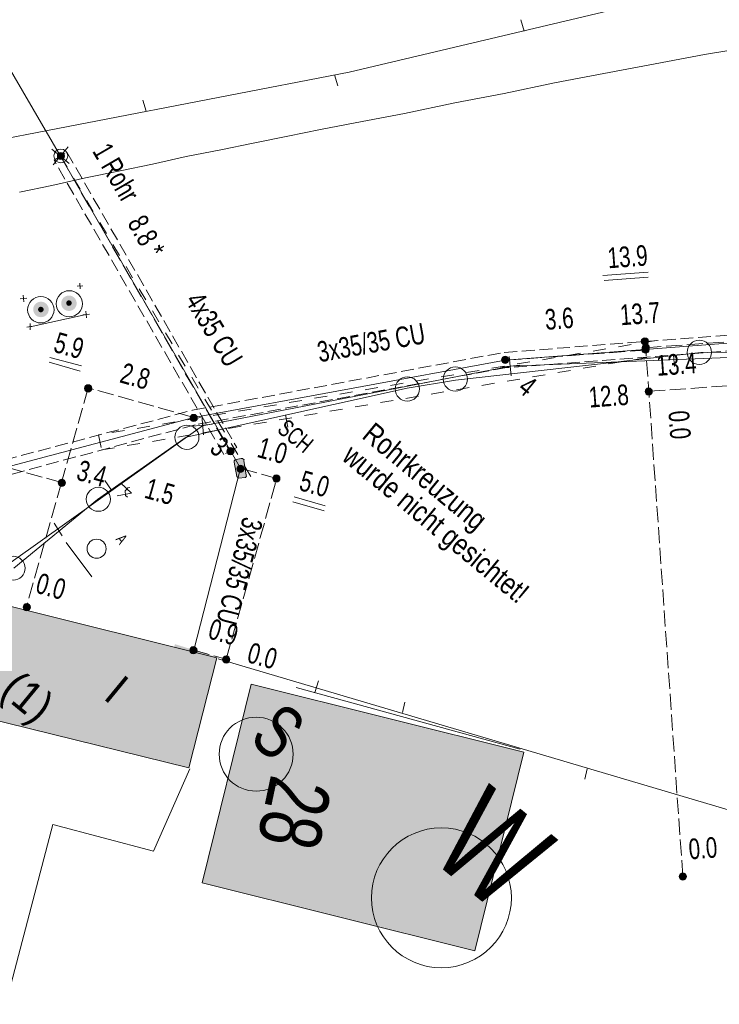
# Model space of a CAD drawing. Header units: metres. Extents: x -740 to 758, y -633 to 854.
# Tile 76 of 256: x -462 to -444, y -14 to 12. Entities that reach past the tile are written whole.
import ezdxf

# ---------------------------------------------------------------- set-up
doc = ezdxf.new("R2010")
doc.units = ezdxf.units.M
doc.header["$MEASUREMENT"] = 0
for name, pattern in [('333_125', [0.4576, 0.3328, -0.1248]), ('333_333', [0.6656, 0.3328, -0.3328]), ('416_125', [0.5408, 0.416, -0.1248])]:
    doc.linetypes.add(name, pattern=pattern)
for name, color, linetype in [('Grundkarte.LOVION', 7, 'Continuous'), ('Grundkarte_Text.LOVION', 7, 'Continuous'), ('Strom.LOVION', 7, 'Continuous'), ('StromBemass.LOVION', 7, 'Continuous'), ('Telko.LOVION', 7, 'Continuous'), ('Wasser.LOVION', 7, 'Continuous')]:
    doc.layers.add(name, color=color, linetype=linetype)
doc.styles.add('ERSTELLTER_STIL_1', font='arial.ttf')

msp = doc.modelspace()

# ---------------------------------------------------------------- hatches: boundary and pattern name
at = {"layer": 'Grundkarte.LOVION', "linetype": 'Continuous', "lineweight": 18}
for points in [[(-463.189, -6.391), (-457.859, -7.702), (-457.133, -4.853), (-462.495, -3.515)], [(-450.45, -12.446), (-449.18, -7.297), (-456.239, -5.534), (-457.509, -10.683)]]:
    msp.add_hatch(color=254, dxfattribs=at).paths.add_polyline_path(points)
at = {"layer": 'Strom.LOVION', "linetype": 'Continuous', "lineweight": 18}
for points in [[(-461.531, 4.043), (-461.516, 4.063), (-461.504, 4.085), (-461.495, 4.109), (-461.489, 4.133), (-461.486, 4.158), (-461.486, 4.183), (-461.489, 4.208), (-461.495, 4.232), (-461.505, 4.256), (-461.517, 4.278), (-461.532, 4.298), (-461.549, 4.316), (-461.568, 4.332), (-461.59, 4.346), (-461.612, 4.357), (-461.636, 4.364), (-461.661, 4.369), (-461.686, 4.37), (-461.711, 4.369), (-461.736, 4.364), (-461.76, 4.356), (-461.783, 4.345), (-461.804, 4.332), (-461.823, 4.316), (-461.841, 4.297), (-461.855, 4.277), (-461.867, 4.255), (-461.877, 4.231), (-461.883, 4.207), (-461.886, 4.182), (-461.886, 4.157), (-461.882, 4.132), (-461.876, 4.107), (-461.867, 4.084), (-461.855, 4.062), (-461.84, 4.042), (-461.822, 4.023), (-461.803, 4.007), (-461.782, 3.994), (-461.759, 3.983), (-461.735, 3.976), (-461.71, 3.971), (-461.685, 3.969), (-461.66, 3.971), (-461.635, 3.976), (-461.611, 3.984), (-461.588, 3.994), (-461.567, 4.008), (-461.548, 4.024)], [(-461.531, 4.043), (-461.516, 4.063), (-461.504, 4.085), (-461.495, 4.109), (-461.489, 4.133), (-461.486, 4.158), (-461.486, 4.183), (-461.489, 4.208), (-461.495, 4.232), (-461.505, 4.256), (-461.517, 4.278), (-461.532, 4.298), (-461.549, 4.316), (-461.568, 4.332), (-461.59, 4.346), (-461.612, 4.357), (-461.636, 4.364), (-461.661, 4.369), (-461.686, 4.37), (-461.711, 4.369), (-461.736, 4.364), (-461.76, 4.356), (-461.783, 4.345), (-461.804, 4.332), (-461.823, 4.316), (-461.841, 4.297), (-461.855, 4.277), (-461.867, 4.255), (-461.877, 4.231), (-461.883, 4.207), (-461.886, 4.182), (-461.886, 4.157), (-461.882, 4.132), (-461.876, 4.107), (-461.867, 4.084), (-461.855, 4.062), (-461.84, 4.042), (-461.822, 4.023), (-461.803, 4.007), (-461.782, 3.994), (-461.759, 3.983), (-461.735, 3.976), (-461.71, 3.971), (-461.685, 3.969), (-461.66, 3.971), (-461.635, 3.976), (-461.611, 3.984), (-461.588, 3.994), (-461.567, 4.008), (-461.548, 4.024)], [(-460.808, 4.203), (-460.793, 4.224), (-460.781, 4.246), (-460.772, 4.269), (-460.766, 4.293), (-460.763, 4.318), (-460.763, 4.343), (-460.766, 4.368), (-460.772, 4.392), (-460.782, 4.416), (-460.794, 4.438), (-460.809, 4.458), (-460.826, 4.476), (-460.845, 4.492), (-460.866, 4.505), (-460.889, 4.516), (-460.913, 4.524), (-460.938, 4.528), (-460.963, 4.53), (-460.988, 4.528), (-461.012, 4.523), (-461.036, 4.515), (-461.059, 4.505), (-461.08, 4.491), (-461.099, 4.475), (-461.116, 4.457), (-461.131, 4.437), (-461.143, 4.415), (-461.152, 4.391), (-461.158, 4.367), (-461.161, 4.342), (-461.161, 4.317), (-461.158, 4.292), (-461.152, 4.268), (-461.142, 4.245), (-461.13, 4.223), (-461.115, 4.202), (-461.098, 4.184), (-461.079, 4.168), (-461.058, 4.155), (-461.035, 4.144), (-461.011, 4.137), (-460.986, 4.132), (-460.961, 4.13), (-460.936, 4.132), (-460.912, 4.137), (-460.888, 4.145), (-460.865, 4.155), (-460.844, 4.169), (-460.825, 4.185)], [(-460.905, 4.289), (-460.9, 4.296), (-460.896, 4.304), (-460.893, 4.312), (-460.89, 4.321), (-460.889, 4.33), (-460.889, 4.339), (-460.891, 4.348), (-460.893, 4.356), (-460.896, 4.364), (-460.9, 4.372), (-460.906, 4.379), (-460.912, 4.386), (-460.919, 4.392), (-460.926, 4.396), (-460.934, 4.4), (-460.943, 4.403), (-460.952, 4.404), (-460.96, 4.405), (-460.969, 4.404), (-460.978, 4.403), (-460.986, 4.4), (-460.995, 4.396), (-461.002, 4.391), (-461.009, 4.386), (-461.015, 4.379), (-461.02, 4.372), (-461.024, 4.364), (-461.028, 4.356), (-461.03, 4.347), (-461.031, 4.338), (-461.031, 4.329), (-461.03, 4.321), (-461.028, 4.312), (-461.024, 4.304), (-461.02, 4.296), (-461.015, 4.289), (-461.009, 4.282), (-461.002, 4.277), (-460.994, 4.272), (-460.986, 4.268), (-460.978, 4.265), (-460.969, 4.264), (-460.96, 4.263), (-460.951, 4.264), (-460.942, 4.265), (-460.934, 4.268), (-460.926, 4.272), (-460.918, 4.277), (-460.911, 4.283)], [(-461.633, 4.122), (-461.628, 4.13), (-461.623, 4.138), (-461.62, 4.146), (-461.618, 4.155), (-461.617, 4.163), (-461.617, 4.172), (-461.618, 4.181), (-461.62, 4.19), (-461.623, 4.198), (-461.628, 4.206), (-461.633, 4.213), (-461.639, 4.22), (-461.646, 4.225), (-461.654, 4.23), (-461.662, 4.234), (-461.67, 4.237), (-461.679, 4.238), (-461.688, 4.239), (-461.697, 4.238), (-461.706, 4.237), (-461.714, 4.234), (-461.722, 4.23), (-461.73, 4.225), (-461.737, 4.219), (-461.743, 4.213), (-461.748, 4.206), (-461.752, 4.198), (-461.756, 4.189), (-461.758, 4.181), (-461.759, 4.172), (-461.759, 4.163), (-461.758, 4.154), (-461.756, 4.145), (-461.752, 4.137), (-461.748, 4.129), (-461.743, 4.122), (-461.736, 4.116), (-461.73, 4.11), (-461.722, 4.105), (-461.714, 4.101), (-461.705, 4.099), (-461.697, 4.097), (-461.688, 4.096), (-461.679, 4.097), (-461.67, 4.099), (-461.661, 4.102), (-461.653, 4.105), (-461.646, 4.11), (-461.639, 4.116)], [(-461.633, 4.122), (-461.628, 4.13), (-461.623, 4.138), (-461.62, 4.146), (-461.618, 4.155), (-461.617, 4.163), (-461.617, 4.172), (-461.618, 4.181), (-461.62, 4.19), (-461.623, 4.198), (-461.628, 4.206), (-461.633, 4.213), (-461.639, 4.22), (-461.646, 4.225), (-461.654, 4.23), (-461.662, 4.234), (-461.67, 4.237), (-461.679, 4.238), (-461.688, 4.239), (-461.697, 4.238), (-461.706, 4.237), (-461.714, 4.234), (-461.722, 4.23), (-461.73, 4.225), (-461.737, 4.219), (-461.743, 4.213), (-461.748, 4.206), (-461.752, 4.198), (-461.756, 4.189), (-461.758, 4.181), (-461.759, 4.172), (-461.759, 4.163), (-461.758, 4.154), (-461.756, 4.145), (-461.752, 4.137), (-461.748, 4.129), (-461.743, 4.122), (-461.736, 4.116), (-461.73, 4.11), (-461.722, 4.105), (-461.714, 4.101), (-461.705, 4.099), (-461.697, 4.097), (-461.688, 4.096), (-461.679, 4.097), (-461.67, 4.099), (-461.661, 4.102), (-461.653, 4.105), (-461.646, 4.11), (-461.639, 4.116)]]:
    msp.add_hatch(color=150, dxfattribs=at).paths.add_polyline_path(points)
at = {"layer": 'Strom.LOVION', "linetype": 'Continuous', "lineweight": 13}
for points in [[(-456.369, -0.123), (-456.435, 0.254), (-456.422, 0.271), (-456.47, 0.31), (-456.499, 0.307), (-456.63, 0.28), (-456.659, 0.277), (-456.685, 0.245), (-456.682, 0.215), (-456.616, -0.162), (-456.568, -0.202), (-456.392, -0.185), (-456.366, -0.153)], [(-457.21, -4.816), (-458.216, -4.501), (-458.284, -4.714), (-457.291, -5.046)]]:
    msp.add_hatch(color=7, dxfattribs=at).paths.add_polyline_path(points)
at = {"layer": 'StromBemass.LOVION', "linetype": 'Continuous', "lineweight": 13}
for points in [[(-461.098, 8.086), (-461.092, 8.095), (-461.086, 8.105), (-461.082, 8.116), (-461.079, 8.127), (-461.078, 8.139), (-461.078, 8.15), (-461.079, 8.162), (-461.082, 8.173), (-461.086, 8.184), (-461.092, 8.194), (-461.099, 8.203), (-461.107, 8.212), (-461.116, 8.219), (-461.125, 8.225), (-461.136, 8.23), (-461.147, 8.234), (-461.158, 8.236), (-461.17, 8.236), (-461.181, 8.236), (-461.193, 8.233), (-461.204, 8.23), (-461.214, 8.225), (-461.224, 8.219), (-461.233, 8.211), (-461.241, 8.203), (-461.247, 8.193), (-461.253, 8.183), (-461.257, 8.173), (-461.26, 8.161), (-461.261, 8.15), (-461.261, 8.138), (-461.26, 8.127), (-461.257, 8.116), (-461.253, 8.105), (-461.247, 8.095), (-461.24, 8.085), (-461.232, 8.077), (-461.223, 8.07), (-461.214, 8.064), (-461.203, 8.059), (-461.192, 8.055), (-461.181, 8.053), (-461.169, 8.052), (-461.158, 8.053), (-461.146, 8.055), (-461.135, 8.059), (-461.125, 8.064), (-461.115, 8.07), (-461.106, 8.077)], [(-461.13, 8.101), (-461.125, 8.107), (-461.121, 8.114), (-461.118, 8.121), (-461.116, 8.129), (-461.115, 8.137), (-461.115, 8.144), (-461.116, 8.152), (-461.118, 8.16), (-461.121, 8.167), (-461.125, 8.174), (-461.13, 8.18), (-461.135, 8.186), (-461.141, 8.191), (-461.148, 8.195), (-461.155, 8.198), (-461.162, 8.201), (-461.17, 8.202), (-461.178, 8.203), (-461.186, 8.202), (-461.194, 8.201), (-461.201, 8.198), (-461.208, 8.195), (-461.215, 8.191), (-461.221, 8.186), (-461.226, 8.18), (-461.231, 8.174), (-461.234, 8.167), (-461.237, 8.159), (-461.239, 8.152), (-461.24, 8.144), (-461.24, 8.136), (-461.239, 8.128), (-461.237, 8.121), (-461.234, 8.113), (-461.23, 8.107), (-461.226, 8.1), (-461.22, 8.095), (-461.214, 8.09), (-461.208, 8.085), (-461.201, 8.082), (-461.193, 8.08), (-461.185, 8.078), (-461.178, 8.078), (-461.17, 8.078), (-461.162, 8.08), (-461.155, 8.082), (-461.148, 8.086), (-461.141, 8.09), (-461.135, 8.095)], [(-445.974, 3.282), (-445.967, 3.292), (-445.961, 3.302), (-445.957, 3.313), (-445.954, 3.325), (-445.953, 3.337), (-445.953, 3.349), (-445.954, 3.36), (-445.957, 3.372), (-445.962, 3.383), (-445.967, 3.393), (-445.975, 3.403), (-445.983, 3.412), (-445.992, 3.419), (-446.002, 3.426), (-446.013, 3.431), (-446.024, 3.434), (-446.036, 3.437), (-446.048, 3.437), (-446.06, 3.437), (-446.072, 3.434), (-446.083, 3.431), (-446.094, 3.425), (-446.104, 3.419), (-446.113, 3.411), (-446.121, 3.403), (-446.128, 3.393), (-446.134, 3.382), (-446.138, 3.371), (-446.141, 3.36), (-446.143, 3.348), (-446.143, 3.336), (-446.141, 3.324), (-446.138, 3.313), (-446.134, 3.301), (-446.128, 3.291), (-446.121, 3.281), (-446.112, 3.273), (-446.103, 3.265), (-446.093, 3.259), (-446.082, 3.254), (-446.071, 3.25), (-446.059, 3.248), (-446.047, 3.247), (-446.035, 3.248), (-446.024, 3.25), (-446.012, 3.254), (-446.002, 3.259), (-445.991, 3.265), (-445.982, 3.273)], [(-445.961, 3.069), (-445.955, 3.079), (-445.949, 3.089), (-445.945, 3.1), (-445.942, 3.111), (-445.94, 3.123), (-445.94, 3.135), (-445.942, 3.146), (-445.945, 3.158), (-445.949, 3.168), (-445.955, 3.179), (-445.962, 3.188), (-445.97, 3.197), (-445.979, 3.204), (-445.989, 3.21), (-445.999, 3.215), (-446.01, 3.219), (-446.022, 3.221), (-446.034, 3.222), (-446.045, 3.221), (-446.057, 3.219), (-446.068, 3.215), (-446.078, 3.21), (-446.088, 3.204), (-446.097, 3.196), (-446.105, 3.188), (-446.112, 3.178), (-446.118, 3.168), (-446.122, 3.157), (-446.125, 3.146), (-446.126, 3.134), (-446.126, 3.122), (-446.125, 3.111), (-446.122, 3.099), (-446.117, 3.089), (-446.112, 3.078), (-446.105, 3.069), (-446.097, 3.06), (-446.088, 3.053), (-446.078, 3.047), (-446.067, 3.042), (-446.056, 3.038), (-446.045, 3.036), (-446.033, 3.035), (-446.021, 3.036), (-446.01, 3.038), (-445.999, 3.042), (-445.988, 3.047), (-445.978, 3.053), (-445.969, 3.061)], [(-445.957, 3.125), (-445.95, 3.135), (-445.944, 3.145), (-445.94, 3.156), (-445.937, 3.167), (-445.936, 3.179), (-445.936, 3.191), (-445.937, 3.202), (-445.94, 3.214), (-445.945, 3.225), (-445.95, 3.235), (-445.957, 3.244), (-445.965, 3.253), (-445.974, 3.26), (-445.984, 3.267), (-445.995, 3.272), (-446.006, 3.275), (-446.018, 3.277), (-446.029, 3.278), (-446.041, 3.277), (-446.053, 3.275), (-446.064, 3.271), (-446.074, 3.266), (-446.084, 3.26), (-446.093, 3.253), (-446.101, 3.244), (-446.108, 3.234), (-446.114, 3.224), (-446.118, 3.213), (-446.121, 3.202), (-446.122, 3.19), (-446.122, 3.178), (-446.121, 3.167), (-446.118, 3.155), (-446.114, 3.144), (-446.108, 3.134), (-446.101, 3.125), (-446.093, 3.116), (-446.084, 3.109), (-446.074, 3.102), (-446.063, 3.097), (-446.052, 3.094), (-446.041, 3.092), (-446.029, 3.091), (-446.017, 3.092), (-446.006, 3.094), (-445.994, 3.098), (-445.984, 3.103), (-445.974, 3.109), (-445.965, 3.117)], [(-449.593, 2.805), (-449.586, 2.815), (-449.58, 2.825), (-449.576, 2.836), (-449.573, 2.848), (-449.572, 2.86), (-449.572, 2.872), (-449.573, 2.883), (-449.576, 2.895), (-449.581, 2.906), (-449.586, 2.916), (-449.593, 2.926), (-449.602, 2.935), (-449.611, 2.942), (-449.621, 2.949), (-449.632, 2.954), (-449.643, 2.957), (-449.655, 2.96), (-449.667, 2.96), (-449.679, 2.96), (-449.69, 2.957), (-449.702, 2.954), (-449.712, 2.948), (-449.723, 2.942), (-449.732, 2.934), (-449.74, 2.926), (-449.747, 2.916), (-449.753, 2.905), (-449.757, 2.894), (-449.76, 2.883), (-449.761, 2.871), (-449.761, 2.859), (-449.76, 2.847), (-449.757, 2.836), (-449.752, 2.825), (-449.746, 2.814), (-449.739, 2.805), (-449.731, 2.796), (-449.722, 2.788), (-449.712, 2.782), (-449.701, 2.777), (-449.69, 2.773), (-449.678, 2.771), (-449.666, 2.77), (-449.654, 2.771), (-449.643, 2.773), (-449.631, 2.777), (-449.62, 2.782), (-449.61, 2.789), (-449.601, 2.796)], [(-460.389, 2.064), (-460.382, 2.074), (-460.376, 2.085), (-460.372, 2.096), (-460.369, 2.107), (-460.368, 2.119), (-460.368, 2.131), (-460.369, 2.143), (-460.372, 2.155), (-460.377, 2.166), (-460.382, 2.176), (-460.389, 2.186), (-460.398, 2.195), (-460.407, 2.202), (-460.417, 2.209), (-460.428, 2.214), (-460.439, 2.217), (-460.451, 2.22), (-460.463, 2.22), (-460.475, 2.22), (-460.487, 2.217), (-460.498, 2.214), (-460.509, 2.208), (-460.519, 2.202), (-460.528, 2.194), (-460.536, 2.186), (-460.543, 2.176), (-460.549, 2.165), (-460.553, 2.154), (-460.556, 2.143), (-460.558, 2.131), (-460.558, 2.119), (-460.556, 2.107), (-460.553, 2.095), (-460.549, 2.084), (-460.543, 2.074), (-460.536, 2.064), (-460.528, 2.055), (-460.519, 2.048), (-460.508, 2.041), (-460.498, 2.036), (-460.486, 2.033), (-460.474, 2.03), (-460.462, 2.03), (-460.45, 2.03), (-460.439, 2.033), (-460.427, 2.036), (-460.416, 2.042), (-460.406, 2.048), (-460.397, 2.056)], [(-460.389, 2.064), (-460.382, 2.074), (-460.376, 2.085), (-460.372, 2.096), (-460.369, 2.107), (-460.368, 2.119), (-460.368, 2.131), (-460.369, 2.143), (-460.372, 2.155), (-460.377, 2.166), (-460.382, 2.176), (-460.389, 2.186), (-460.398, 2.195), (-460.407, 2.202), (-460.417, 2.209), (-460.428, 2.214), (-460.439, 2.217), (-460.451, 2.22), (-460.463, 2.22), (-460.475, 2.22), (-460.487, 2.217), (-460.498, 2.214), (-460.509, 2.208), (-460.519, 2.202), (-460.528, 2.194), (-460.536, 2.186), (-460.543, 2.176), (-460.549, 2.165), (-460.553, 2.154), (-460.556, 2.143), (-460.558, 2.131), (-460.558, 2.119), (-460.556, 2.107), (-460.553, 2.095), (-460.549, 2.084), (-460.543, 2.074), (-460.536, 2.064), (-460.528, 2.055), (-460.519, 2.048), (-460.508, 2.041), (-460.498, 2.036), (-460.486, 2.033), (-460.474, 2.03), (-460.462, 2.03), (-460.45, 2.03), (-460.439, 2.033), (-460.427, 2.036), (-460.416, 2.042), (-460.406, 2.048), (-460.397, 2.056)], [(-445.878, 1.982), (-445.871, 1.992), (-445.866, 2.002), (-445.861, 2.013), (-445.858, 2.025), (-445.857, 2.036), (-445.857, 2.048), (-445.858, 2.06), (-445.861, 2.071), (-445.866, 2.082), (-445.872, 2.092), (-445.878, 2.102), (-445.887, 2.111), (-445.896, 2.118), (-445.906, 2.124), (-445.916, 2.129), (-445.928, 2.133), (-445.939, 2.135), (-445.951, 2.136), (-445.963, 2.135), (-445.974, 2.133), (-445.985, 2.129), (-445.996, 2.124), (-446.006, 2.118), (-446.015, 2.11), (-446.023, 2.101), (-446.03, 2.092), (-446.036, 2.082), (-446.04, 2.071), (-446.043, 2.059), (-446.044, 2.047), (-446.044, 2.036), (-446.043, 2.024), (-446.04, 2.013), (-446.035, 2.002), (-446.03, 1.991), (-446.023, 1.982), (-446.015, 1.973), (-446.006, 1.966), (-445.996, 1.959), (-445.985, 1.955), (-445.974, 1.951), (-445.962, 1.949), (-445.95, 1.948), (-445.939, 1.949), (-445.927, 1.951), (-445.916, 1.955), (-445.905, 1.96), (-445.895, 1.966), (-445.886, 1.974)], [(-457.659, 1.298), (-457.652, 1.308), (-457.646, 1.318), (-457.642, 1.329), (-457.639, 1.341), (-457.638, 1.352), (-457.638, 1.364), (-457.639, 1.376), (-457.642, 1.387), (-457.647, 1.398), (-457.652, 1.408), (-457.659, 1.418), (-457.667, 1.426), (-457.677, 1.434), (-457.686, 1.44), (-457.697, 1.445), (-457.708, 1.449), (-457.72, 1.451), (-457.732, 1.452), (-457.743, 1.451), (-457.755, 1.449), (-457.766, 1.445), (-457.777, 1.44), (-457.787, 1.434), (-457.796, 1.426), (-457.804, 1.417), (-457.811, 1.408), (-457.816, 1.398), (-457.821, 1.387), (-457.823, 1.375), (-457.825, 1.364), (-457.825, 1.352), (-457.823, 1.34), (-457.82, 1.329), (-457.816, 1.318), (-457.81, 1.307), (-457.803, 1.298), (-457.795, 1.289), (-457.786, 1.282), (-457.776, 1.276), (-457.766, 1.271), (-457.754, 1.267), (-457.743, 1.265), (-457.731, 1.264), (-457.719, 1.265), (-457.708, 1.267), (-457.697, 1.271), (-457.686, 1.276), (-457.676, 1.282), (-457.667, 1.29)], [(-456.708, 0.437), (-456.701, 0.447), (-456.695, 0.457), (-456.691, 0.468), (-456.688, 0.48), (-456.686, 0.492), (-456.686, 0.504), (-456.688, 0.515), (-456.691, 0.527), (-456.695, 0.538), (-456.701, 0.548), (-456.708, 0.558), (-456.716, 0.567), (-456.726, 0.574), (-456.736, 0.581), (-456.747, 0.586), (-456.758, 0.589), (-456.77, 0.592), (-456.781, 0.592), (-456.793, 0.591), (-456.805, 0.589), (-456.816, 0.586), (-456.827, 0.58), (-456.837, 0.574), (-456.846, 0.566), (-456.854, 0.558), (-456.861, 0.548), (-456.867, 0.538), (-456.872, 0.526), (-456.874, 0.515), (-456.876, 0.503), (-456.876, 0.491), (-456.874, 0.479), (-456.871, 0.468), (-456.867, 0.457), (-456.861, 0.446), (-456.854, 0.437), (-456.846, 0.428), (-456.837, 0.42), (-456.827, 0.414), (-456.816, 0.409), (-456.804, 0.405), (-456.793, 0.403), (-456.781, 0.402), (-456.769, 0.403), (-456.757, 0.406), (-456.746, 0.409), (-456.735, 0.414), (-456.725, 0.421), (-456.716, 0.428)], [(-456.732, 0.448), (-456.728, 0.454), (-456.724, 0.461), (-456.721, 0.469), (-456.719, 0.476), (-456.718, 0.484), (-456.718, 0.492), (-456.719, 0.5), (-456.721, 0.507), (-456.724, 0.515), (-456.728, 0.522), (-456.732, 0.528), (-456.738, 0.534), (-456.744, 0.539), (-456.751, 0.543), (-456.758, 0.546), (-456.765, 0.549), (-456.773, 0.55), (-456.781, 0.551), (-456.789, 0.55), (-456.796, 0.549), (-456.804, 0.546), (-456.811, 0.543), (-456.818, 0.538), (-456.824, 0.533), (-456.829, 0.528), (-456.834, 0.521), (-456.838, 0.514), (-456.84, 0.507), (-456.842, 0.499), (-456.843, 0.492), (-456.843, 0.484), (-456.842, 0.476), (-456.84, 0.468), (-456.837, 0.461), (-456.834, 0.454), (-456.829, 0.448), (-456.823, 0.442), (-456.817, 0.437), (-456.811, 0.433), (-456.804, 0.429), (-456.796, 0.427), (-456.788, 0.426), (-456.78, 0.425), (-456.773, 0.426), (-456.765, 0.427), (-456.757, 0.43), (-456.75, 0.433), (-456.744, 0.437), (-456.738, 0.442)], [(-456.448, -0.019), (-456.441, -0.01), (-456.436, 0), (-456.432, 0.011), (-456.429, 0.023), (-456.427, 0.034), (-456.427, 0.046), (-456.429, 0.057), (-456.432, 0.069), (-456.436, 0.08), (-456.442, 0.09), (-456.449, 0.099), (-456.457, 0.108), (-456.466, 0.115), (-456.476, 0.121), (-456.486, 0.126), (-456.497, 0.13), (-456.509, 0.132), (-456.52, 0.133), (-456.532, 0.132), (-456.543, 0.13), (-456.555, 0.126), (-456.565, 0.121), (-456.575, 0.115), (-456.584, 0.107), (-456.592, 0.099), (-456.599, 0.089), (-456.604, 0.079), (-456.609, 0.068), (-456.611, 0.057), (-456.613, 0.045), (-456.613, 0.034), (-456.611, 0.022), (-456.608, 0.011), (-456.604, 0), (-456.598, -0.01), (-456.592, -0.02), (-456.583, -0.028), (-456.574, -0.036), (-456.565, -0.042), (-456.554, -0.047), (-456.543, -0.05), (-456.531, -0.053), (-456.52, -0.053), (-456.508, -0.053), (-456.497, -0.05), (-456.486, -0.047), (-456.475, -0.042), (-456.465, -0.035), (-456.456, -0.028)], [(-456.468, 0.01), (-456.464, 0.017), (-456.46, 0.024), (-456.457, 0.031), (-456.455, 0.039), (-456.454, 0.047), (-456.454, 0.055), (-456.455, 0.063), (-456.457, 0.071), (-456.46, 0.078), (-456.464, 0.085), (-456.469, 0.091), (-456.474, 0.097), (-456.48, 0.102), (-456.487, 0.107), (-456.494, 0.11), (-456.502, 0.112), (-456.51, 0.114), (-456.518, 0.114), (-456.526, 0.114), (-456.533, 0.112), (-456.541, 0.11), (-456.548, 0.106), (-456.555, 0.102), (-456.561, 0.097), (-456.567, 0.091), (-456.571, 0.085), (-456.575, 0.078), (-456.578, 0.07), (-456.58, 0.062), (-456.581, 0.055), (-456.581, 0.047), (-456.58, 0.039), (-456.578, 0.031), (-456.575, 0.023), (-456.571, 0.016), (-456.566, 0.01), (-456.561, 0.004), (-456.555, -0.001), (-456.548, -0.005), (-456.541, -0.009), (-456.533, -0.011), (-456.525, -0.012), (-456.517, -0.013), (-456.509, -0.012), (-456.501, -0.011), (-456.494, -0.008), (-456.487, -0.005), (-456.48, -0.001), (-456.474, 0.004)], [(-461.074, -0.382), (-461.067, -0.372), (-461.061, -0.361), (-461.056, -0.35), (-461.054, -0.339), (-461.052, -0.327), (-461.052, -0.315), (-461.054, -0.303), (-461.057, -0.291), (-461.061, -0.28), (-461.067, -0.27), (-461.074, -0.26), (-461.082, -0.252), (-461.091, -0.244), (-461.102, -0.238), (-461.112, -0.233), (-461.124, -0.229), (-461.136, -0.227), (-461.147, -0.226), (-461.159, -0.227), (-461.171, -0.229), (-461.183, -0.233), (-461.193, -0.238), (-461.203, -0.244), (-461.213, -0.252), (-461.221, -0.261), (-461.228, -0.27), (-461.233, -0.281), (-461.238, -0.292), (-461.241, -0.304), (-461.242, -0.316), (-461.242, -0.327), (-461.241, -0.339), (-461.238, -0.351), (-461.233, -0.362), (-461.227, -0.373), (-461.22, -0.382), (-461.212, -0.391), (-461.203, -0.398), (-461.193, -0.405), (-461.182, -0.41), (-461.171, -0.414), (-461.159, -0.416), (-461.147, -0.416), (-461.135, -0.416), (-461.123, -0.413), (-461.112, -0.41), (-461.101, -0.405), (-461.091, -0.398), (-461.082, -0.39)], [(-455.519, -0.269), (-455.512, -0.259), (-455.506, -0.249), (-455.502, -0.238), (-455.499, -0.226), (-455.498, -0.215), (-455.498, -0.203), (-455.499, -0.191), (-455.502, -0.18), (-455.507, -0.169), (-455.512, -0.159), (-455.519, -0.149), (-455.527, -0.141), (-455.537, -0.133), (-455.547, -0.127), (-455.557, -0.122), (-455.568, -0.118), (-455.58, -0.116), (-455.592, -0.115), (-455.603, -0.116), (-455.615, -0.118), (-455.626, -0.122), (-455.637, -0.127), (-455.647, -0.133), (-455.656, -0.141), (-455.664, -0.15), (-455.671, -0.159), (-455.676, -0.169), (-455.681, -0.18), (-455.683, -0.192), (-455.685, -0.203), (-455.685, -0.215), (-455.683, -0.227), (-455.68, -0.238), (-455.676, -0.249), (-455.67, -0.259), (-455.663, -0.269), (-455.655, -0.278), (-455.646, -0.285), (-455.636, -0.291), (-455.626, -0.296), (-455.614, -0.3), (-455.603, -0.302), (-455.591, -0.303), (-455.579, -0.302), (-455.568, -0.3), (-455.557, -0.296), (-455.546, -0.291), (-455.536, -0.285), (-455.527, -0.277)], [(-455.53, -0.249), (-455.525, -0.242), (-455.521, -0.235), (-455.518, -0.228), (-455.516, -0.22), (-455.515, -0.212), (-455.515, -0.204), (-455.516, -0.197), (-455.518, -0.189), (-455.521, -0.182), (-455.525, -0.175), (-455.53, -0.168), (-455.535, -0.162), (-455.541, -0.157), (-455.548, -0.153), (-455.555, -0.15), (-455.563, -0.147), (-455.571, -0.146), (-455.578, -0.146), (-455.586, -0.146), (-455.594, -0.148), (-455.602, -0.15), (-455.609, -0.153), (-455.615, -0.158), (-455.622, -0.163), (-455.627, -0.169), (-455.632, -0.175), (-455.635, -0.182), (-455.638, -0.189), (-455.64, -0.197), (-455.641, -0.205), (-455.641, -0.213), (-455.64, -0.221), (-455.638, -0.228), (-455.635, -0.236), (-455.631, -0.243), (-455.627, -0.249), (-455.621, -0.255), (-455.615, -0.26), (-455.608, -0.264), (-455.601, -0.267), (-455.594, -0.27), (-455.586, -0.271), (-455.578, -0.272), (-455.57, -0.271), (-455.562, -0.27), (-455.555, -0.267), (-455.548, -0.264), (-455.541, -0.259), (-455.535, -0.254)], [(-455.53, -0.249), (-455.525, -0.242), (-455.521, -0.235), (-455.518, -0.228), (-455.516, -0.22), (-455.515, -0.212), (-455.515, -0.204), (-455.516, -0.197), (-455.518, -0.189), (-455.521, -0.182), (-455.525, -0.175), (-455.53, -0.168), (-455.535, -0.162), (-455.541, -0.157), (-455.548, -0.153), (-455.555, -0.15), (-455.563, -0.147), (-455.571, -0.146), (-455.578, -0.146), (-455.586, -0.146), (-455.594, -0.148), (-455.602, -0.15), (-455.609, -0.153), (-455.615, -0.158), (-455.622, -0.163), (-455.627, -0.169), (-455.632, -0.175), (-455.635, -0.182), (-455.638, -0.189), (-455.64, -0.197), (-455.641, -0.205), (-455.641, -0.213), (-455.64, -0.221), (-455.638, -0.228), (-455.635, -0.236), (-455.631, -0.243), (-455.627, -0.249), (-455.621, -0.255), (-455.615, -0.26), (-455.608, -0.264), (-455.601, -0.267), (-455.594, -0.27), (-455.586, -0.271), (-455.578, -0.272), (-455.57, -0.271), (-455.562, -0.27), (-455.555, -0.267), (-455.548, -0.264), (-455.541, -0.259), (-455.535, -0.254)], [(-461.982, -3.602), (-461.975, -3.593), (-461.969, -3.582), (-461.965, -3.572), (-461.962, -3.56), (-461.961, -3.548), (-461.961, -3.537), (-461.962, -3.525), (-461.965, -3.514), (-461.97, -3.503), (-461.975, -3.493), (-461.982, -3.483), (-461.99, -3.475), (-461.999, -3.467), (-462.009, -3.461), (-462.02, -3.456), (-462.031, -3.452), (-462.043, -3.45), (-462.054, -3.449), (-462.066, -3.45), (-462.078, -3.452), (-462.089, -3.456), (-462.099, -3.461), (-462.109, -3.467), (-462.118, -3.475), (-462.126, -3.484), (-462.133, -3.493), (-462.139, -3.503), (-462.143, -3.514), (-462.146, -3.526), (-462.147, -3.537), (-462.147, -3.549), (-462.146, -3.561), (-462.143, -3.572), (-462.139, -3.583), (-462.133, -3.593), (-462.126, -3.603), (-462.118, -3.611), (-462.109, -3.619), (-462.099, -3.625), (-462.088, -3.63), (-462.077, -3.634), (-462.065, -3.636), (-462.054, -3.636), (-462.042, -3.636), (-462.031, -3.633), (-462.019, -3.63), (-462.009, -3.625), (-461.999, -3.618), (-461.99, -3.611)], [(-457.666, -4.72), (-457.66, -4.71), (-457.654, -4.7), (-457.65, -4.689), (-457.647, -4.678), (-457.645, -4.666), (-457.645, -4.654), (-457.647, -4.642), (-457.65, -4.631), (-457.654, -4.62), (-457.66, -4.61), (-457.667, -4.6), (-457.675, -4.592), (-457.684, -4.584), (-457.694, -4.578), (-457.705, -4.573), (-457.716, -4.569), (-457.728, -4.567), (-457.739, -4.566), (-457.751, -4.567), (-457.763, -4.569), (-457.774, -4.573), (-457.785, -4.578), (-457.795, -4.584), (-457.804, -4.592), (-457.812, -4.601), (-457.819, -4.61), (-457.824, -4.621), (-457.829, -4.632), (-457.831, -4.643), (-457.833, -4.655), (-457.833, -4.667), (-457.831, -4.678), (-457.828, -4.69), (-457.824, -4.701), (-457.818, -4.711), (-457.811, -4.72), (-457.803, -4.729), (-457.794, -4.737), (-457.784, -4.743), (-457.773, -4.748), (-457.762, -4.751), (-457.751, -4.754), (-457.739, -4.754), (-457.727, -4.754), (-457.715, -4.751), (-457.704, -4.748), (-457.694, -4.743), (-457.684, -4.736), (-457.675, -4.729)], [(-457.678, -4.702), (-457.673, -4.696), (-457.669, -4.689), (-457.666, -4.681), (-457.664, -4.673), (-457.663, -4.665), (-457.663, -4.657), (-457.664, -4.649), (-457.666, -4.641), (-457.669, -4.633), (-457.673, -4.626), (-457.678, -4.62), (-457.684, -4.614), (-457.69, -4.609), (-457.697, -4.604), (-457.704, -4.601), (-457.712, -4.598), (-457.72, -4.597), (-457.728, -4.596), (-457.736, -4.597), (-457.744, -4.599), (-457.752, -4.601), (-457.759, -4.605), (-457.766, -4.609), (-457.772, -4.614), (-457.778, -4.62), (-457.783, -4.627), (-457.787, -4.634), (-457.79, -4.641), (-457.792, -4.649), (-457.792, -4.657), (-457.792, -4.665), (-457.791, -4.674), (-457.789, -4.681), (-457.786, -4.689), (-457.782, -4.696), (-457.778, -4.703), (-457.772, -4.709), (-457.766, -4.714), (-457.759, -4.718), (-457.751, -4.722), (-457.744, -4.724), (-457.736, -4.725), (-457.728, -4.726), (-457.72, -4.725), (-457.712, -4.724), (-457.704, -4.721), (-457.696, -4.718), (-457.69, -4.713), (-457.683, -4.708)], [(-456.817, -4.957), (-456.811, -4.948), (-456.805, -4.938), (-456.801, -4.927), (-456.798, -4.916), (-456.797, -4.904), (-456.797, -4.892), (-456.798, -4.881), (-456.801, -4.87), (-456.805, -4.859), (-456.811, -4.849), (-456.818, -4.839), (-456.826, -4.831), (-456.835, -4.824), (-456.845, -4.817), (-456.855, -4.812), (-456.866, -4.809), (-456.878, -4.807), (-456.889, -4.806), (-456.901, -4.807), (-456.912, -4.809), (-456.923, -4.813), (-456.934, -4.818), (-456.944, -4.824), (-456.953, -4.831), (-456.96, -4.84), (-456.967, -4.849), (-456.973, -4.859), (-456.977, -4.87), (-456.98, -4.882), (-456.981, -4.893), (-456.981, -4.905), (-456.98, -4.916), (-456.977, -4.927), (-456.973, -4.938), (-456.967, -4.948), (-456.96, -4.958), (-456.952, -4.966), (-456.943, -4.974), (-456.933, -4.98), (-456.923, -4.985), (-456.912, -4.988), (-456.9, -4.99), (-456.889, -4.991), (-456.877, -4.99), (-456.866, -4.988), (-456.855, -4.985), (-456.844, -4.98), (-456.834, -4.973), (-456.825, -4.966)], [(-456.814, -4.956), (-456.807, -4.946), (-456.802, -4.936), (-456.798, -4.925), (-456.795, -4.914), (-456.793, -4.903), (-456.793, -4.891), (-456.795, -4.879), (-456.798, -4.868), (-456.802, -4.857), (-456.808, -4.847), (-456.814, -4.838), (-456.822, -4.83), (-456.831, -4.822), (-456.841, -4.816), (-456.852, -4.811), (-456.863, -4.808), (-456.874, -4.805), (-456.886, -4.805), (-456.897, -4.805), (-456.909, -4.808), (-456.92, -4.811), (-456.93, -4.816), (-456.94, -4.823), (-456.949, -4.83), (-456.957, -4.838), (-456.964, -4.848), (-456.969, -4.858), (-456.973, -4.869), (-456.976, -4.88), (-456.978, -4.892), (-456.978, -4.903), (-456.976, -4.915), (-456.973, -4.926), (-456.969, -4.937), (-456.963, -4.947), (-456.956, -4.956), (-456.948, -4.965), (-456.939, -4.972), (-456.93, -4.978), (-456.919, -4.983), (-456.908, -4.987), (-456.897, -4.989), (-456.885, -4.989), (-456.874, -4.989), (-456.862, -4.986), (-456.851, -4.983), (-456.841, -4.978), (-456.831, -4.972), (-456.822, -4.964)], [(-456.84, -4.932), (-456.836, -4.926), (-456.832, -4.919), (-456.829, -4.911), (-456.827, -4.904), (-456.826, -4.896), (-456.826, -4.888), (-456.827, -4.881), (-456.829, -4.873), (-456.832, -4.866), (-456.836, -4.859), (-456.84, -4.853), (-456.846, -4.847), (-456.852, -4.842), (-456.858, -4.838), (-456.866, -4.834), (-456.873, -4.832), (-456.881, -4.831), (-456.889, -4.83), (-456.896, -4.831), (-456.904, -4.832), (-456.911, -4.835), (-456.918, -4.838), (-456.925, -4.842), (-456.931, -4.847), (-456.936, -4.853), (-456.941, -4.859), (-456.945, -4.866), (-456.948, -4.873), (-456.949, -4.881), (-456.95, -4.889), (-456.95, -4.897), (-456.949, -4.904), (-456.947, -4.912), (-456.945, -4.919), (-456.941, -4.926), (-456.936, -4.932), (-456.931, -4.938), (-456.925, -4.943), (-456.918, -4.947), (-456.911, -4.95), (-456.904, -4.953), (-456.896, -4.954), (-456.888, -4.955), (-456.88, -4.954), (-456.873, -4.953), (-456.865, -4.95), (-456.858, -4.947), (-456.852, -4.943), (-456.846, -4.938)], [(-456.84, -4.932), (-456.836, -4.926), (-456.832, -4.919), (-456.829, -4.911), (-456.827, -4.904), (-456.826, -4.896), (-456.826, -4.888), (-456.827, -4.881), (-456.829, -4.873), (-456.832, -4.866), (-456.836, -4.859), (-456.84, -4.853), (-456.846, -4.847), (-456.852, -4.842), (-456.858, -4.838), (-456.866, -4.834), (-456.873, -4.832), (-456.881, -4.831), (-456.889, -4.83), (-456.896, -4.831), (-456.904, -4.832), (-456.911, -4.835), (-456.918, -4.838), (-456.925, -4.842), (-456.931, -4.847), (-456.936, -4.853), (-456.941, -4.859), (-456.945, -4.866), (-456.948, -4.873), (-456.949, -4.881), (-456.95, -4.889), (-456.95, -4.897), (-456.949, -4.904), (-456.947, -4.912), (-456.945, -4.919), (-456.941, -4.926), (-456.936, -4.932), (-456.931, -4.938), (-456.925, -4.943), (-456.918, -4.947), (-456.911, -4.95), (-456.904, -4.953), (-456.896, -4.954), (-456.888, -4.955), (-456.88, -4.954), (-456.873, -4.953), (-456.865, -4.95), (-456.858, -4.947), (-456.852, -4.943), (-456.846, -4.938)], [(-444.993, -10.582), (-444.987, -10.572), (-444.981, -10.562), (-444.977, -10.551), (-444.974, -10.539), (-444.972, -10.528), (-444.972, -10.516), (-444.974, -10.504), (-444.977, -10.492), (-444.981, -10.481), (-444.987, -10.471), (-444.994, -10.461), (-445.002, -10.453), (-445.011, -10.445), (-445.021, -10.439), (-445.032, -10.434), (-445.043, -10.43), (-445.055, -10.428), (-445.067, -10.427), (-445.079, -10.428), (-445.09, -10.431), (-445.102, -10.434), (-445.112, -10.439), (-445.122, -10.446), (-445.131, -10.453), (-445.139, -10.462), (-445.146, -10.472), (-445.152, -10.482), (-445.156, -10.493), (-445.159, -10.505), (-445.161, -10.516), (-445.161, -10.528), (-445.159, -10.54), (-445.156, -10.551), (-445.152, -10.562), (-445.146, -10.573), (-445.139, -10.582), (-445.131, -10.591), (-445.122, -10.599), (-445.112, -10.605), (-445.101, -10.61), (-445.09, -10.613), (-445.078, -10.616), (-445.066, -10.616), (-445.054, -10.616), (-445.043, -10.613), (-445.031, -10.61), (-445.021, -10.605), (-445.011, -10.598), (-445.002, -10.591)]]:
    msp.add_hatch(color=7, dxfattribs=at).paths.add_polyline_path(points)

# ---------------------------------------------------------------- linework, layer by layer
at = {"layer": 'Grundkarte.LOVION', "color": 8, "linetype": 'Continuous', "lineweight": 18}
for points in [[(-463.891, 8.348), (-453.71, 10.319), (-438.198, 13.993)], [(-449.261, 11.67), (-449.174, 11.383)], [(-443.195, 10.992), (-444.503, 10.775), (-445.78, 10.532), (-447.115, 10.284), (-448.392, 10.041), (-449.695, 9.765), (-450.972, 9.522), (-452.275, 9.247), (-453.552, 9.004), (-454.451, 8.828), (-455.291, 8.657), (-456.19, 8.48), (-457.031, 8.309), (-457.929, 8.133), (-458.796, 7.93), (-459.637, 7.759), (-460.536, 7.582), (-461.403, 7.379), (-462.243, 7.209)], [(-454, 9.965), (-454.088, 10.252)], [(-459.047, 9.59), (-458.96, 9.303)], [(-441.772, 3.092), (-444.605, 3.051), (-450.95, 2.342), (-452.2, 2.132), (-457.928, 0.862), (-460.223, -0.751), (-462.384, -2.529)], [(-462.384, -2.529), (-460.223, -0.751), (-457.928, 0.862), (-452.2, 2.132), (-450.95, 2.342), (-444.605, 3.051), (-441.772, 3.092)], [(-444.605, 3.051), (-450.95, 2.342)], [(-445.279, 2.69), (-445.308, 2.983)], [(-452.2, 2.132), (-457.928, 0.862), (-460.223, -0.751), (-462.384, -2.529)], [(-455.293, 1.12), (-455.354, 1.439)], [(-460.035, -0.26), (-459.863, -0.509)], [(-457.101, -4.879), (-441.212, -9.592)], [(-454.503, -5.453), (-454.591, -5.757)], [(-455.077, -5.627), (-449.276, -7.218)], [(-452.262, -6.002), (-452.324, -6.274)], [(-457.827, -7.729), (-458.771, -9.86), (-461.381, -9.17), (-470.357, -43.416), (-465.351, -49.577)], [(-447.604, -8), (-447.542, -7.728)]]:
    msp.add_lwpolyline(points, dxfattribs=at)
at = {"layer": 'Grundkarte.LOVION', "color": 253, "linetype": 'Continuous', "lineweight": 18}
for points in [[(-441.772, 3.092), (-444.605, 3.051), (-450.95, 2.342), (-452.2, 2.132), (-457.928, 0.862), (-460.223, -0.751), (-462.384, -2.529)], [(-462.384, -2.529), (-460.223, -0.751), (-457.928, 0.862), (-452.2, 2.132), (-450.95, 2.342), (-444.605, 3.051), (-441.772, 3.092)]]:
    msp.add_lwpolyline(points, dxfattribs=at)
at = {"layer": 'Grundkarte.LOVION', "color": 8, "linetype": 'Continuous', "lineweight": 18}
for points in [[(-463.189, -6.391), (-462.495, -3.515), (-457.133, -4.853), (-457.859, -7.702)], [(-450.45, -12.446), (-457.509, -10.683), (-456.239, -5.534), (-449.18, -7.297)]]:
    msp.add_lwpolyline(points, close=True, dxfattribs=at)
at = {"layer": 'Grundkarte.LOVION', "color": 9, "linetype": 'Continuous', "lineweight": 18}
for centre, radius in [((-444.641, 3.058), 0.314), ((-450.957, 2.366), 0.314), ((-452.202, 2.109), 0.313), ((-457.907, 0.858), 0.313), ((-460.2, -0.749), 0.311), ((-462.408, -2.534), 0.311)]:
    msp.add_circle(centre, radius, dxfattribs=at)
at = {"layer": 'Strom.LOVION', "color": 5, "linetype": 'Continuous', "lineweight": 18}
for points in [[(-466.711, 16.939), (-466.4, 16.925), (-466.207, 16.767), (-465.835, 16.138), (-461.181, 8.14), (-456.519, 0.054), (-457.728, -4.66)], [(-463.208, -0.156), (-462.581, 0.082), (-457.726, 1.37), (-449.67, 2.852), (-441.309, 3.492), (-440.694, 3.552), (-440.557, 2.605)]]:
    msp.add_lwpolyline(points, dxfattribs=at)
at = {"layer": 'Strom.LOVION', "color": 9, "linetype": 'Continuous', "lineweight": 18}
for points in [[(-461.406, 8.325), (-460.956, 7.955)], [(-461.366, 7.915), (-460.983, 8.381)]]:
    msp.add_lwpolyline(points, dxfattribs=at)
at = {"layer": 'Strom.LOVION', "color": 7, "linetype": '333_125', "lineweight": 13}
for points in [[(-456.616, 0.591), (-456.953, 0.411), (-461.348, 8.035), (-461.014, 8.245)], [(-441.813, 3.664), (-441.802, 3.252), (-449.636, 2.663), (-457.693, 1.181), (-462.531, -0.12), (-462.643, 0.268), (-457.76, 1.558), (-449.69, 3.057)]]:
    msp.add_lwpolyline(points, close=True, dxfattribs=at)
at = {"layer": 'Strom.LOVION', "color": 9, "linetype": '333_333', "lineweight": 18}
for points in [[(-461.181, 8.14), (-456.087, -0.436)], [(-445.745, 3.369), (-460.195, 0.921), (-460.112, 0.53), (-445.721, 2.972)]]:
    msp.add_lwpolyline(points, dxfattribs=at)
at = {"layer": 'Strom.LOVION', "color": 250, "linetype": 'Continuous', "lineweight": 18}
for points in [[(-460.682, 4.849), (-460.668, 4.703)], [(-460.748, 4.769), (-460.602, 4.783)], [(-462.224, 4.447), (-462.049, 4.464)], [(-462.145, 4.543), (-462.128, 4.368)], [(-460.523, 4.126), (-460.506, 3.95)], [(-460.602, 4.029), (-460.426, 4.046)], [(-462.049, 3.71), (-461.889, 3.741)], [(-461.969, 3.807), (-461.968, 3.644)]]:
    msp.add_lwpolyline(points, dxfattribs=at)
at = {"layer": 'Strom.LOVION', "color": 7, "linetype": 'Continuous', "lineweight": 13}
msp.add_lwpolyline([(-461.961, 3.719), (-460.514, 4.038)], dxfattribs=at)
msp.add_lwpolyline([(-456.369, -0.123), (-456.366, -0.153), (-456.392, -0.185), (-456.568, -0.202), (-456.616, -0.162), (-456.682, 0.215), (-456.685, 0.245), (-456.659, 0.277), (-456.63, 0.28), (-456.499, 0.307), (-456.47, 0.31), (-456.422, 0.271), (-456.435, 0.254)], close=True, dxfattribs=at)
at = {"layer": 'Strom.LOVION', "color": 9, "linetype": 'Continuous', "lineweight": 18}
msp.add_circle((-461.171, 8.148), 0.178, dxfattribs=at)
at = {"layer": 'Strom.LOVION', "color": 7, "linetype": 'Continuous', "lineweight": 13}
for centre, radius in [((-460.952, 4.317), 0.339), ((-461.689, 4.161), 0.341)]:
    msp.add_circle(centre, radius, dxfattribs=at)
at = {"layer": 'Strom.LOVION', "color": 1, "linetype": 'Continuous', "lineweight": 18}
msp.add_circle((-456.114, -7.352), 0.958, dxfattribs=at)
at = {"layer": 'StromBemass.LOVION', "color": 7, "linetype": '416_125', "lineweight": 13}
for points in [[(-461.181, 8.14), (-456.783, 0.486)], [(-445.067, -10.516), (-446.038, 3.34)], [(-441.312, 3.521), (-446.036, 3.177)], [(-449.67, 2.852), (-446.031, 3.119)], [(-445.941, 2.049), (-441.597, 2.355), (-440.524, 2.416)], [(-457.726, 1.37), (-460.461, 2.137), (-461.153, -0.31), (-462.063, -3.547)], [(-462.581, 0.082), (-461.153, -0.31)], [(-457.728, -4.66), (-456.893, -4.889), (-455.577, -0.208), (-456.519, 0.054)]]:
    msp.add_lwpolyline(points, dxfattribs=at)
at = {"layer": 'StromBemass.LOVION', "color": 7, "linetype": 'Continuous', "lineweight": 13}
for points in [[(-447.136, 5.05), (-445.962, 5.135)], [(-447.108, 4.92), (-445.964, 5.002)], [(-461.473, 2.806), (-460.667, 2.575)], [(-461.455, 2.926), (-460.636, 2.711)], [(-459.63, -0.324), (-459.338, -0.591), (-459.715, -0.657)], [(-459.381, -0.447), (-459.44, -0.453), (-459.506, -0.533), (-459.494, -0.651), (-459.446, -0.69)], [(-455.132, -0.682), (-454.326, -0.914)], [(-455.163, -0.818), (-454.357, -1.05)]]:
    msp.add_lwpolyline(points, dxfattribs=at)
for centre, radius in [((-461.169, 8.144), 0.0921), ((-461.178, 8.14), 0.0625), ((-446.048, 3.342), 0.0951), ((-446.033, 3.129), 0.0931), ((-446.029, 3.185), 0.0936), ((-449.666, 2.865), 0.095), ((-460.463, 2.125), 0.0954), ((-460.463, 2.125), 0.0954), ((-445.951, 2.042), 0.0939), ((-457.731, 1.358), 0.0937), ((-456.781, 0.497), 0.0949), ((-456.781, 0.488), 0.0627), ((-456.52, 0.04), 0.093), ((-456.517, 0.051), 0.0636), ((-461.147, -0.321), 0.0953), ((-455.591, -0.209), 0.0937), ((-455.578, -0.209), 0.0631), ((-455.578, -0.209), 0.0631), ((-462.054, -3.543), 0.0935), ((-457.739, -4.66), 0.094), ((-457.728, -4.661), 0.0648), ((-456.889, -4.899), 0.0925), ((-456.885, -4.897), 0.0923), ((-456.888, -4.892), 0.0623), ((-456.888, -4.892), 0.0623), ((-445.066, -10.522), 0.0945)]:
    msp.add_circle(centre, radius, dxfattribs=at)
at = {"layer": 'Telko.LOVION', "color": 1, "linetype": 'Continuous', "lineweight": 18}
msp.add_lwpolyline([(-490.877, -106.514), (-488.262, -92.752), (-486.754, -86.56), (-482.73, -71.344), (-481.224, -65.123), (-479.22, -57.509), (-478.058, -52.918), (-477.23, -49.748), (-475.162, -42.186), (-471.765, -29.47), (-468.505, -17.314), (-466.342, -9.507), (-465.186, -6.527), (-463.785, -3.316), (-457.499, 1.155), (-449.522, 2.704), (-440.203, 3.068), (-439.089, 1.803), (-431.586, -0.73), (-423.326, -3.587), (-418.222, -8.186), (-409.98, -7.691)], dxfattribs=at)
at = {"layer": 'Telko.LOVION', "color": 7, "linetype": 'Continuous', "lineweight": 13}
for points in [[(-449.561, 2.951), (-449.512, 2.453)], [(-449.786, 2.678), (-449.288, 2.727)], [(-457.524, 1.419), (-457.476, 0.921)], [(-457.749, 1.146), (-457.251, 1.194)], [(-461.346, -1.364), (-461.136, -1.698)], [(-461.031, -1.865), (-460.367, -2.76)]]:
    msp.add_lwpolyline(points, dxfattribs=at)
msp.add_circle((-460.244, -2.028), 0.247, dxfattribs=at)
at = {"layer": 'Wasser.LOVION', "color": 94, "linetype": 'Continuous', "lineweight": 18}
msp.add_circle((-451.318, -11.073), 1.812, dxfattribs=at)

# ---------------------------------------------------------------- texts
at = {"layer": 'Grundkarte_Text.LOVION', "color": 7, "linetype": 'Continuous', "lineweight": 13, "attachment_point": 7, "style": 'ERSTELLTER_STIL_1'}
for s, insert, char_height, rotation in [('{\\A1;\\W0.89447x;I}', (-460.1, -5.901), 0.83074, 320.5841), ('{\\A1;\\W0.89450x;(1)}', (-462.937, -5.973), 0.83073, 320.584)]:
    msp.add_mtext(s, dxfattribs=dict(at, insert=insert, char_height=char_height, rotation=rotation))
at = {"layer": 'Grundkarte_Text.LOVION', "color": 8, "linetype": 'Continuous', "lineweight": 18, "insert": (-455.743, -7.841), "char_height": 1.60082, "attachment_point": 7, "rotation": 258.1306, "style": 'ERSTELLTER_STIL_1'}
msp.add_mtext('{\\A1;\\W0.71559x;28}', dxfattribs=at)
at = {"layer": 'Strom.LOVION', "color": 1, "linetype": 'Continuous', "lineweight": 18, "attachment_point": 7, "style": 'ERSTELLTER_STIL_1'}
for s, insert, char_height, rotation in [('{\\A1;\\W0.71234x;1 Rohr}', (-460.375, 8.267), 0.53354, 300.245), ('{\\A1;\\W0.79998x;Rohrkreuzung}', (-453.508, 0.726), 0.54917, 320.584), ('{\\A1;\\W0.79998x;wurde nicht gesichtet!}', (-454.031, 0.163), 0.54917, 320.584), ('{\\A1;\\W0.71557x;S}', (-456.341, -7.02), 1.37442, 320.5841)]:
    msp.add_mtext(s, dxfattribs=dict(at, insert=insert, char_height=char_height, rotation=rotation))
at = {"layer": 'Strom.LOVION', "color": 5, "linetype": 'Continuous', "lineweight": 18, "attachment_point": 7, "style": 'ERSTELLTER_STIL_1'}
for s, insert, char_height, rotation in [('{\\A1;\\W0.71558x;4x35 CU}', (-457.974, 4.397), 0.53355, 301.2456), ('{\\A1;\\W0.71558x;3x35/35 CU}', (-454.474, 2.792), 0.53354, 10.2443), ('{\\A1;\\W0.71558x;3x35/35 CU}', (-456.457, -1.176), 0.53354, 255.5855)]:
    msp.add_mtext(s, dxfattribs=dict(at, insert=insert, char_height=char_height, rotation=rotation))
at = {"layer": 'Strom.LOVION', "color": 7, "linetype": 'Continuous', "lineweight": 13, "insert": (-455.601, 1.012), "char_height": 0.4446, "attachment_point": 7, "rotation": 320.5834, "style": 'ERSTELLTER_STIL_1'}
msp.add_mtext('{\\A1;\\W0.71563x;SCH}', dxfattribs=at)
at = {"layer": 'StromBemass.LOVION', "color": 7, "linetype": 'Continuous', "lineweight": 13, "attachment_point": 7, "style": 'ERSTELLTER_STIL_1'}
for s, insert, char_height, rotation in [('{\\A1;\\W0.71559x;8.8 *}', (-459.467, 6.402), 0.53354, 299.8933), ('{\\A1;\\W0.71559x;13.9}', (-446.995, 5.227), 0.53354, 4.2433), ('{\\A1;\\W0.71559x;13.7}', (-446.673, 3.751), 0.53354, 4.2429), ('{\\A1;\\W0.71557x;3.6}', (-448.617, 3.632), 0.53355, 4.2432), ('{\\A1;\\W0.71558x;5.9}', (-461.39, 3.072), 0.53354, 344.2444), ('{\\A1;\\W0.71559x;13.4}', (-445.731, 2.44), 0.53354, 4.2433), ('{\\A1;\\W0.71558x;2.8}', (-459.675, 2.28), 0.53354, 344.2444), ('{\\A1;\\W0.71559x;12.8}', (-447.484, 1.618), 0.53354, 4.2433), ('{\\A1;\\W0.71559x;0.0}', (-445.449, 1.529), 0.53355, 274.244), ('{\\A1;\\W0.71557x;1.0}', (-456.119, 0.348), 0.53355, 344.4482), ('{\\A1;\\W0.71558x;3.4}', (-460.799, -0.24), 0.53354, 344.2444), ('{\\A1;\\W0.71558x;1.5}', (-459.039, -0.709), 0.53354, 344.2444), ('{\\A1;\\W0.71559x;5.0}', (-455.03, -0.512), 0.53354, 344.4478), ('{\\A1;\\W0.71558x;0.0}', (-461.857, -3.166), 0.53355, 344.2441), ('{\\A1;\\W0.71557x;0.9}', (-457.391, -4.351), 0.53355, 344.4485), ('{\\A1;\\W0.71559x;0.0}', (-456.382, -4.968), 0.53354, 344.4478), ('{\\A1;\\W0.71559x;0.0}', (-444.896, -10.087), 0.53354, 4.2429)]:
    msp.add_mtext(s, dxfattribs=dict(at, insert=insert, char_height=char_height, rotation=rotation))
at = {"layer": 'Telko.LOVION', "color": 250, "linetype": 'Continuous', "lineweight": 18, "attachment_point": 7, "style": 'ERSTELLTER_STIL_1'}
for s, insert, char_height, rotation in [('{\\A1;\\W0.71557x;4}', (-449.37, 2.071), 0.53354, 320.584), ('{\\A1;\\W0.71557x;3}', (-457.353, 0.504), 0.53355, 320.5849)]:
    msp.add_mtext(s, dxfattribs=dict(at, insert=insert, char_height=char_height, rotation=rotation))
at = {"layer": 'Telko.LOVION', "color": 7, "linetype": 'Continuous', "lineweight": 13, "insert": (-459.763, -1.787), "char_height": 0.28408, "attachment_point": 7, "rotation": 306.3314, "style": 'ERSTELLTER_STIL_1'}
msp.add_mtext('{\\A1;\\W0.71033x;A}', dxfattribs=at)
at = {"layer": 'Wasser.LOVION', "color": 94, "linetype": 'Continuous', "lineweight": 18, "insert": (-451.677, -10.011), "char_height": 2.48983, "attachment_point": 7, "rotation": 320.5841, "style": 'ERSTELLTER_STIL_1'}
msp.add_mtext('{\\A1;\\W0.71562x;W}', dxfattribs=at)

doc.saveas('drawing.dxf')
